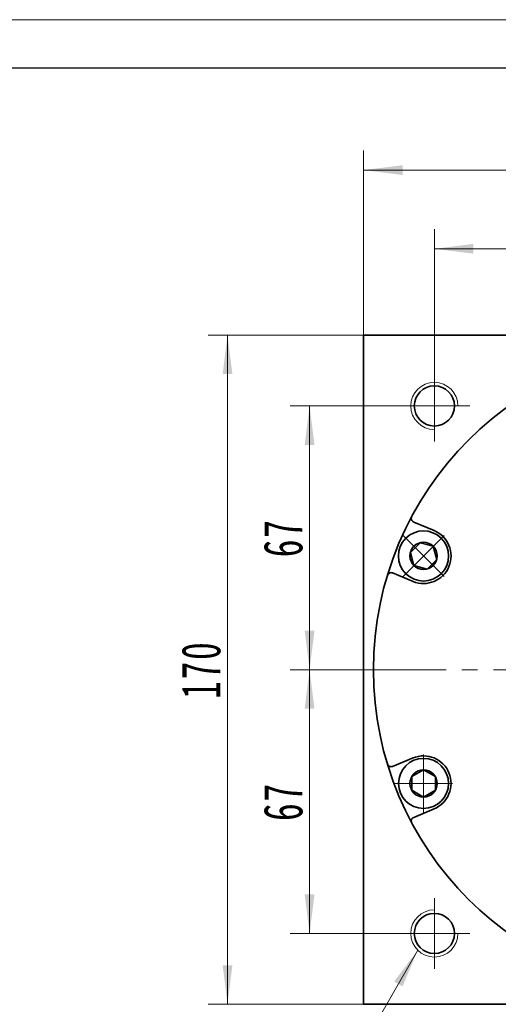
# Model space of a CAD drawing. Header units: millimetres. Extents: x -1428 to -386, y -608 to 125.
# Tile 6 of 9: x -877 to -755, y -125 to 125. Entities that reach past the tile are written whole.
import ezdxf

# ---------------------------------------------------------------- set-up
doc = ezdxf.new("R2010")
doc.units = ezdxf.units.MM
doc.header["$LTSCALE"] = 2
doc.set_wipeout_variables(frame=1)
doc.linetypes.add('点画线', pattern=[18, 12, -2, 2, -2])
doc.layers.get('0').update_dxf_attribs({"lineweight": 18})
for name, color, linetype, lineweight in [('中心线层', 1, '点画线', 18), ('图框_外框线', 7, 'Continuous', 18), ('尺寸线层', 3, 'Continuous', 18), ('粗实线层', 7, 'Continuous', 35)]:
    doc.layers.add(name, color=color, linetype=linetype, lineweight=lineweight)
doc.styles.add('标准', font='txt', dxfattribs={"width": 0.667})
doc.dimstyles.new('a4-1-1.5', dxfattribs={"dimtxt": 4.5, "dimasz": 4.5, "dimexe": 2.25, "dimexo": 0, "dimgap": 0.75, "dimtad": 1, "dimdec": 3, "dimdsep": 46, "dimtxsty": '标准', "dimblk": '_CAXARROW', "dimcen": 0, "dimdle": 6, "dimazin": 2, "dimtfac": 0.707107, "dimtdec": 3, "dimtix": 1, "dimtmove": 2, "dimatfit": 3, "dimfxl": 0, "dimfrac": 2, "dimtolj": 1, "dimtzin": 0, "dimarcsym": 0})

# ---------------------------------------------------------------- blocks, each defined once
blk = doc.blocks.new('*X18')
at = {"layer": '尺寸线层', "linetype": 'Continuous'}
for points in [[(-789.2, 87.22), (-779.3, 88.46), (-779.3, 85.98)], [(-619.2, 87.22), (-629.1, 88.46), (-629.1, 85.98)]]:
    blk.add_hatch(color=0, dxfattribs=at).paths.add_polyline_path(points, flags=0)
at = {"layer": '尺寸线层', "color": 0, "linetype": 'Continuous'}
for p, q in [((-789.2, 45.32), (-789.2, 92.17)), ((-619.2, 45.32), (-619.2, 92.17)), ((-789.2, 87.22), (-619.2, 87.22))]:
    blk.add_line(p, q, dxfattribs=at)
at = {"layer": '尺寸线层', "color": 0, "insert": (-704.2, 93.92), "char_height": 9.9, "width": 29.5115, "attachment_point": 5, "line_spacing_factor": 1.15057, "style": '标准'}
blk.add_mtext('\\T1.1;170', dxfattribs=at)
blk = doc.blocks.new('_CAXARROW')
blk.add_hatch(color=0).paths.add_polyline_path([(0, 0), (-1, 0.125), (-1, -0.125)], flags=0)
blk = doc.blocks.new('*X21')
at = {"layer": '尺寸线层', "linetype": 'Continuous'}
for points in [[(-771.2, 67.23), (-761.3, 68.47), (-761.3, 66)], [(-704.2, 67.23), (-714.1, 68.47), (-714.1, 66)]]:
    blk.add_hatch(color=0, dxfattribs=at).paths.add_polyline_path(points, flags=0)
at = {"layer": '尺寸线层', "color": 0, "linetype": 'Continuous'}
for p, q in [((-771.2, 36.32), (-771.2, 72.18)), ((-704.2, 48.32), (-704.2, 72.18)), ((-771.2, 67.23), (-704.2, 67.23))]:
    blk.add_line(p, q, dxfattribs=at)
at = {"layer": '尺寸线层', "color": 0, "insert": (-737.7, 73.93), "char_height": 9.9, "width": 19.8, "attachment_point": 5, "line_spacing_factor": 1.15057, "style": '标准'}
blk.add_mtext('\\T1.1;67', dxfattribs=at)
blk = doc.blocks.new('*X23')
at = {"layer": '尺寸线层', "linetype": 'Continuous'}
for points in [[(-802.93, 27.32), (-801.69, 17.42), (-804.17, 17.42)], [(-802.93, -39.68), (-801.69, -29.78), (-804.17, -29.78)]]:
    blk.add_hatch(color=0, dxfattribs=at).paths.add_polyline_path(points, flags=0)
at = {"layer": '尺寸线层', "color": 0, "linetype": 'Continuous'}
for p, q in [((-780.2, 27.32), (-807.88, 27.32)), ((-802.93, 27.32), (-802.93, -39.68)), ((-792.2, -39.68), (-807.88, -39.68))]:
    blk.add_line(p, q, dxfattribs=at)
at = {"layer": '尺寸线层', "color": 0, "insert": (-809.63, -6.18), "char_height": 9.9, "width": 19.8, "attachment_point": 5, "rotation": 90, "line_spacing_factor": 1.15057, "style": '标准'}
blk.add_mtext('\\T1.1;67', dxfattribs=at)
blk = doc.blocks.new('*X24')
at = {"layer": '尺寸线层', "linetype": 'Continuous'}
for points in [[(-802.93, -39.68), (-801.69, -49.58), (-804.17, -49.58)], [(-802.93, -106.68), (-801.69, -96.78), (-804.17, -96.78)]]:
    blk.add_hatch(color=0, dxfattribs=at).paths.add_polyline_path(points, flags=0)
at = {"layer": '尺寸线层', "color": 0, "linetype": 'Continuous'}
for p, q in [((-792.2, -39.68), (-807.88, -39.68)), ((-802.93, -39.68), (-802.93, -106.68)), ((-780.2, -106.68), (-807.88, -106.68))]:
    blk.add_line(p, q, dxfattribs=at)
at = {"layer": '尺寸线层', "color": 0, "insert": (-809.63, -73.18), "char_height": 9.9, "width": 19.8, "attachment_point": 5, "rotation": 90, "line_spacing_factor": 1.15057, "style": '标准'}
blk.add_mtext('\\T1.1;67', dxfattribs=at)
blk = doc.blocks.new('*X25')
at = {"layer": '尺寸线层', "linetype": 'Continuous'}
for points in [[(-823.8, 45.32), (-822.56, 35.42), (-825.03, 35.42)], [(-823.8, -124.68), (-822.56, -114.78), (-825.03, -114.78)]]:
    blk.add_hatch(color=0, dxfattribs=at).paths.add_polyline_path(points, flags=0)
at = {"layer": '尺寸线层', "color": 0, "linetype": 'Continuous'}
for p, q in [((-789.2, 45.32), (-828.75, 45.32)), ((-823.8, 45.32), (-823.8, -124.68)), ((-789.2, -124.68), (-828.75, -124.68))]:
    blk.add_line(p, q, dxfattribs=at)
at = {"layer": '尺寸线层', "color": 0, "insert": (-830.5, -39.68), "char_height": 9.9, "width": 29.5115, "attachment_point": 5, "rotation": 90, "line_spacing_factor": 1.15057, "style": '标准'}
blk.add_mtext('\\T1.1;170', dxfattribs=at)
blk = doc.blocks.new('*X27')
at = {"layer": '尺寸线层', "linetype": 'Continuous'}
blk.add_hatch(color=0, dxfattribs=at).paths.add_polyline_path([(39.19, 56.94), (35.35, 47.73), (33.2, 48.96)], flags=0)
at = {"layer": '尺寸线层', "color": 0, "linetype": 'Continuous'}
blk.add_line((39.19, 56.94), (6.6, 0), dxfattribs=at)
at = {"layer": '尺寸线层', "color": 0}
for p, q in [((0, 21.9), (-32.12, 21.9)), ((0, 0), (0, 21.9)), ((6.6, 0), (0, 0)), ((0, 0), (-32.12, 0))]:
    blk.add_line(p, q, dxfattribs=at)
at = {"layer": '尺寸线层', "color": 0, "insert": (-4.95, 1.98), "char_height": 9.9, "width": 54.3323, "attachment_point": 9, "line_spacing_factor": 1.15057, "style": '标准'}
blk.add_mtext('\\T1.1;4-M12\\P6个面', dxfattribs=at)
blk = doc.blocks.new('*X26')
at = {"layer": '中心线层', "linetype": '点画线', "lineweight": 18}
for p, q in [((0, -7.37), (0, 7.37)), ((-7.37, 0), (7.37, 0))]:
    blk.add_line(p, q, dxfattribs=at)
at = {"layer": '粗实线层'}
for p, q in [((-3.46, 0), (-1.73, 3)), ((-1.73, 3), (1.73, 3)), ((3.46, 0), (1.73, 3)), ((3.46, 0), (1.73, 3)), ((-3.46, 0), (-1.73, -3)), ((3.46, 0), (1.73, -3)), ((-1.73, -3), (1.73, -3))]:
    blk.add_line(p, q, dxfattribs=at)
blk.add_circle((0, 0), 3.46, dxfattribs=at)
for start, end in [(0, 180), (180, 360)]:
    blk.add_arc((0, 0), 6.37, start, end, dxfattribs=at)

msp = doc.modelspace()

# ---------------------------------------------------------------- linework, layer by layer
at = {"layer": '中心线层'}
for p, q in [((-771.2044, 18.3167), (-771.2044, 36.3167)), ((-780.2044, 27.3167), (-762.2044, 27.3167)), ((-792.2044, -39.6833), (-616.2044, -39.6833)), ((-771.2044, -115.6833), (-771.2044, -97.6833)), ((-762.2044, -106.6833), (-780.2044, -106.6833))]:
    msp.add_line(p, q, dxfattribs=at)
at = {"layer": '粗实线层'}
for p, q in [((-789.2044, -124.6833), (-789.2044, 45.3167)), ((-789.2044, 45.3167), (-619.2044, 45.3167))]:
    msp.add_line(p, q, dxfattribs=at)
msp.add_lwpolyline([(-619.2044, -124.6833), (-789.2044, -124.6833)], dxfattribs=at)
for centre, radius in [((-704.2044, -39.6833), 82.5), ((-771.2044, 27.3167), 5.1), ((-771.2044, -106.6833), 5.1)]:
    msp.add_circle(centre, radius, dxfattribs=at)
at = {"layer": '粗实线层', "lineweight": 18}
for centre, start, end in [((-771.2044, 27.3167), 0, 270), ((-771.2044, -106.6833), 90, 360)]:
    msp.add_arc(centre, 6, start, end, dxfattribs=at)
at = {"layer": '粗实线层'}
for centre, start, end in [((-776.0755, -1.2542), 151.866752, 247.500022), ((-782.1984, -16.0362), 67.499978, 163.133248), ((-782.1984, -63.3303), 196.866752, 292.500022), ((-776.0755, -78.1124), 112.499978, 208.133248)]:
    msp.add_arc(centre, 1, start, end, dxfattribs=at)

# ---------------------------------------------------------------- block references
at = {"layer": '尺寸线层'}
msp.add_blockref('*X27', (-814.6371, -167.8656), dxfattribs=at)

# ---------------------------------------------------------------- dimensions: what is measured, and where the dimension line sits
for base, p1, p2, angle, picture, middle in [((-619.2044, 87.222), (-789.2044, 45.3167), (-619.2044, 45.3167), 0, '*X18', (-704.2044, 93.9239)), ((-704.2044, 67.2331), (-771.2044, 36.3167), (-704.2044, 48.3167), 0, '*X21', (-737.7044, 73.935)), ((-823.7958, -124.6833), (-789.2044, 45.3167), (-789.2044, -124.6833), 270, '*X25', (-830.4977, -39.6833)), ((-802.9283, -39.6833), (-780.2044, 27.3167), (-792.2044, -39.6833), 270, '*X23', (-809.6302, -6.1833)), ((-802.9283, -106.6833), (-792.2044, -39.6833), (-780.2044, -106.6833), 270, '*X24', (-809.6302, -73.1833))]:
    dim = msp.add_linear_dim(base=base, p1=p1, p2=p2, angle=angle, dimstyle='a4-1-1.5', override={"dimsah": 1, "dimtfill": 1, "dimtzin": 0}, dxfattribs=at)
    dim.commit()
    dim.dimension.update_dxf_attribs({"geometry": picture, "text_midpoint": middle})

# ---------------------------------------------------------------- next in the draw order: wipeouts: each hides what was drawn before it
for points in [[(-769.4565, -6.2899), (-769.4805, -6.2661), (-769.5046, -6.2424), (-769.5288, -6.2188), (-769.5532, -6.1953), (-769.5777, -6.172), (-769.6023, -6.1488), (-769.627, -6.1257), (-769.6518, -6.1028), (-769.6768, -6.08), (-769.7019, -6.0573), (-769.7271, -6.0348), (-769.7524, -6.0123), (-769.7779, -5.9901), (-769.8034, -5.9679), (-769.8291, -5.9459), (-769.8549, -5.9241), (-769.8808, -5.9024), (-769.9068, -5.8808), (-769.933, -5.8593), (-769.9592, -5.838), (-769.9856, -5.8168), (-770.0121, -5.7958), (-770.0387, -5.7749), (-770.0654, -5.7542), (-770.0922, -5.7336), (-770.1191, -5.7131), (-770.1461, -5.6928), (-770.1733, -5.6726), (-770.2005, -5.6526), (-770.2279, -5.6327), (-770.2279, -5.6327), (-770.4746, -5.463), (-770.729, -5.3051), (-770.9905, -5.1594), (-771.2587, -5.0261), (-771.5328, -4.9055), (-771.8122, -4.798), (-772.0964, -4.7038), (-772.3848, -4.623), (-772.6766, -4.5559), (-772.9712, -4.5025), (-773.268, -4.4631), (-773.5664, -4.4377), (-773.8656, -4.4263), (-774.165, -4.4291), (-774.464, -4.4459), (-774.7618, -4.4767), (-775.0579, -4.5215), (-775.3515, -4.5802), (-775.642, -4.6527), (-775.9288, -4.7387), (-776.2113, -4.8381), (-776.4887, -4.9507), (-776.7606, -5.0762), (-777.0262, -5.2144), (-777.2851, -5.3649), (-777.5366, -5.5274), (-777.7801, -5.7016), (-778.0152, -5.887), (-778.2414, -6.0832), (-778.458, -6.2899), (-778.458, -6.2899), (-778.6647, -6.5066), (-778.861, -6.7327), (-779.0464, -6.9678), (-779.2206, -7.2114), (-779.3831, -7.4629), (-779.5336, -7.7217), (-779.6717, -7.9874), (-779.7972, -8.2592), (-779.9098, -8.5367), (-780.0092, -8.8191), (-780.0953, -9.1059), (-780.1677, -9.3965), (-780.2264, -9.6901), (-780.2712, -9.9862), (-780.3021, -10.284), (-780.3189, -10.5829), (-780.3216, -10.8824), (-780.3103, -11.1816), (-780.2849, -11.4799), (-780.2454, -11.7767), (-780.1921, -12.0714), (-780.125, -12.3632), (-780.0442, -12.6515), (-779.9499, -12.9357), (-779.8424, -13.2152), (-779.7219, -13.4893), (-779.5886, -13.7574), (-779.4428, -14.019), (-779.2849, -14.2734), (-779.1153, -14.5201), (-779.1153, -14.5201), (-779.0954, -14.5474), (-779.0753, -14.5747), (-779.0552, -14.6018), (-779.0348, -14.6288), (-779.0144, -14.6558), (-778.9938, -14.6826), (-778.973, -14.7093), (-778.9521, -14.7359), (-778.9311, -14.7623), (-778.9099, -14.7887), (-778.8886, -14.815), (-778.8672, -14.8411), (-778.8456, -14.8671), (-778.8239, -14.893), (-778.802, -14.9188), (-778.78, -14.9445), (-778.7579, -14.9701), (-778.7356, -14.9955), (-778.7132, -15.0209), (-778.6907, -15.0461), (-778.668, -15.0712), (-778.6452, -15.0961), (-778.6222, -15.121), (-778.5992, -15.1457), (-778.576, -15.1703), (-778.5526, -15.1948), (-778.5292, -15.2191), (-778.5056, -15.2433), (-778.4819, -15.2674), (-778.458, -15.2914), (-778.458, -15.2914), (-778.2163, -15.5208), (-777.9629, -15.7372), (-777.6985, -15.9401), (-777.4239, -16.1288), (-777.1398, -16.3029), (-776.8469, -16.4619), (-776.5462, -16.6054), (-776.2383, -16.7329), (-775.9242, -16.8441), (-775.6047, -16.9388), (-775.2806, -17.0166), (-774.953, -17.0773), (-774.6226, -17.1208), (-774.2904, -17.1469), (-773.9573, -17.1557), (-773.6242, -17.1469), (-773.292, -17.1208), (-772.9616, -17.0773), (-772.6339, -17.0166), (-772.3099, -16.9388), (-771.9904, -16.8441), (-771.6763, -16.7329), (-771.3684, -16.6054), (-771.0676, -16.4619), (-770.7748, -16.3029), (-770.4907, -16.1288), (-770.216, -15.9401), (-769.9517, -15.7372), (-769.6983, -15.5208), (-769.4565, -15.2914), (-769.4565, -15.2914), (-769.2272, -15.0497), (-769.0107, -14.7963), (-768.8079, -14.5319), (-768.6191, -14.2573), (-768.445, -13.9732), (-768.286, -13.6803), (-768.1426, -13.3796), (-768.015, -13.0717), (-767.9038, -12.7576), (-767.8092, -12.4381), (-767.7314, -12.114), (-767.6706, -11.7864), (-767.6271, -11.456), (-767.601, -11.1238), (-767.5923, -10.7907), (-767.601, -10.4576), (-767.6271, -10.1253), (-767.6706, -9.795), (-767.7314, -9.4673), (-767.8092, -9.1433), (-767.9038, -8.8238), (-768.015, -8.5097), (-768.1426, -8.2018), (-768.286, -7.901), (-768.445, -7.6082), (-768.6191, -7.324), (-768.8079, -7.0494), (-769.0107, -6.785), (-769.2272, -6.5317)], [(-773.9573, -62.2109), (-773.9911, -62.211), (-774.0249, -62.2112), (-774.0587, -62.2117), (-774.0925, -62.2123), (-774.1263, -62.2131), (-774.1601, -62.2141), (-774.1939, -62.2153), (-774.2277, -62.2166), (-774.2615, -62.2181), (-774.2953, -62.2199), (-774.329, -62.2217), (-774.3628, -62.2238), (-774.3965, -62.226), (-774.4302, -62.2285), (-774.464, -62.2311), (-774.4977, -62.2339), (-774.5313, -62.2368), (-774.565, -62.24), (-774.5987, -62.2433), (-774.6323, -62.2468), (-774.6659, -62.2504), (-774.6995, -62.2543), (-774.7331, -62.2583), (-774.7666, -62.2625), (-774.8002, -62.2669), (-774.8337, -62.2715), (-774.8671, -62.2762), (-774.9006, -62.2812), (-774.934, -62.2863), (-774.9674, -62.2915), (-774.9674, -62.2915), (-775.2619, -62.346), (-775.5534, -62.4142), (-775.8414, -62.4961), (-776.1253, -62.5915), (-776.4043, -62.7001), (-776.6779, -62.8216), (-776.9456, -62.956), (-777.2066, -63.1027), (-777.4604, -63.2616), (-777.7064, -63.4322), (-777.9442, -63.6142), (-778.1731, -63.8072), (-778.3927, -64.0108), (-778.6025, -64.2244), (-778.802, -64.4477), (-778.9908, -64.6801), (-779.1684, -64.9211), (-779.3346, -65.1703), (-779.4888, -65.4269), (-779.6307, -65.6906), (-779.7602, -65.9606), (-779.8767, -66.2364), (-779.9802, -66.5174), (-780.0704, -66.8029), (-780.147, -67.0924), (-780.2099, -67.3851), (-780.259, -67.6805), (-780.2941, -67.9778), (-780.3152, -68.2765), (-780.3223, -68.5759), (-780.3223, -68.5759), (-780.3152, -68.8752), (-780.2941, -69.1739), (-780.259, -69.4713), (-780.2099, -69.7666), (-780.147, -70.0594), (-780.0704, -70.3488), (-779.9802, -70.6344), (-779.8767, -70.9154), (-779.7602, -71.1912), (-779.6307, -71.4612), (-779.4888, -71.7248), (-779.3346, -71.9815), (-779.1684, -72.2306), (-778.9908, -72.4716), (-778.802, -72.704), (-778.6025, -72.9273), (-778.3927, -73.141), (-778.1731, -73.3445), (-777.9442, -73.5375), (-777.7064, -73.7195), (-777.4604, -73.8902), (-777.2066, -74.049), (-776.9456, -74.1958), (-776.6779, -74.3301), (-776.4043, -74.4517), (-776.1253, -74.5603), (-775.8414, -74.6556), (-775.5534, -74.7375), (-775.2619, -74.8057), (-774.9674, -74.8602), (-774.9674, -74.8602), (-774.934, -74.8655), (-774.9006, -74.8706), (-774.8671, -74.8755), (-774.8337, -74.8802), (-774.8002, -74.8848), (-774.7666, -74.8892), (-774.7331, -74.8934), (-774.6995, -74.8974), (-774.6659, -74.9013), (-774.6323, -74.905), (-774.5987, -74.9085), (-774.565, -74.9118), (-774.5313, -74.9149), (-774.4977, -74.9179), (-774.464, -74.9207), (-774.4302, -74.9233), (-774.3965, -74.9257), (-774.3628, -74.9279), (-774.329, -74.93), (-774.2953, -74.9319), (-774.2615, -74.9336), (-774.2277, -74.9351), (-774.1939, -74.9365), (-774.1601, -74.9376), (-774.1263, -74.9386), (-774.0925, -74.9394), (-774.0587, -74.9401), (-774.0249, -74.9405), (-773.9911, -74.9408), (-773.9573, -74.9409), (-773.9573, -74.9409), (-773.6242, -74.9321), (-773.292, -74.906), (-772.9616, -74.8625), (-772.6339, -74.8018), (-772.3099, -74.724), (-771.9904, -74.6293), (-771.6763, -74.5181), (-771.3684, -74.3906), (-771.0676, -74.2471), (-770.7748, -74.0881), (-770.4907, -73.914), (-770.216, -73.7253), (-769.9517, -73.5224), (-769.6983, -73.306), (-769.4565, -73.0766), (-769.2272, -72.8349), (-769.0107, -72.5815), (-768.8079, -72.3171), (-768.6191, -72.0425), (-768.445, -71.7584), (-768.286, -71.4655), (-768.1426, -71.1647), (-768.015, -70.8569), (-767.9038, -70.5428), (-767.8092, -70.2233), (-767.7314, -69.8992), (-767.6706, -69.5716), (-767.6271, -69.2412), (-767.601, -68.909), (-767.5923, -68.5759), (-767.5923, -68.5759), (-767.601, -68.2428), (-767.6271, -67.9105), (-767.6706, -67.5802), (-767.7314, -67.2525), (-767.8092, -66.9285), (-767.9038, -66.609), (-768.015, -66.2949), (-768.1426, -65.987), (-768.286, -65.6862), (-768.445, -65.3934), (-768.6191, -65.1092), (-768.8079, -64.8346), (-769.0107, -64.5702), (-769.2272, -64.3169), (-769.4565, -64.0751), (-769.6983, -63.8458), (-769.9517, -63.6293), (-770.216, -63.4265), (-770.4907, -63.2377), (-770.7748, -63.0636), (-771.0676, -62.9046), (-771.3684, -62.7612), (-771.6763, -62.6336), (-771.9904, -62.5224), (-772.3099, -62.4278), (-772.6339, -62.35), (-772.9616, -62.2892), (-773.292, -62.2457), (-773.6242, -62.2196)]]:
    msp.add_wipeout(points).dxf.layer = '粗实线层'

# ---------------------------------------------------------------- next in the draw order: linework, layer by layer
at = {"layer": '图框_外框线', "color": 3}
msp.add_lwpolyline([(-1423.2214, -607.7264), (-386.4391, -607.7264), (-386.4391, 125.4268), (-1423.2214, 125.4268)], close=True, dxfattribs=at)
at = {"layer": '图框_外框线', "color": 3, "lineweight": 25}
msp.add_lwpolyline([(-1361.5082, -595.3838), (-398.7818, -595.3838), (-398.7818, 113.0841), (-1361.5082, 113.0841)], close=True, dxfattribs=at)
at = {"layer": '粗实线层'}
for p, q in [((-771.2785, -4.3235), (-776.4581, -2.178)), ((-776.6361, -17.2578), (-781.8157, -15.1123)), ((-776.6361, -62.1087), (-781.8157, -64.2542)), ((-771.2785, -75.043), (-776.4581, -77.1885))]:
    msp.add_line(p, q, dxfattribs=at)
for centre, start, end in [((-773.9573, -10.7907), 247.5, 67.5), ((-773.9573, -68.5759), 292.5, 112.5)]:
    msp.add_arc(centre, 7, start, end, dxfattribs=at)

# ---------------------------------------------------------------- next in the draw order: block references
for p, rotation in [((-773.9573, -10.7907), 45.00000000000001), ((-773.9573, -68.5759), 90)]:
    msp.add_blockref('*X26', p, dxfattribs=dict(at, rotation=rotation))

doc.saveas('drawing.dxf')
